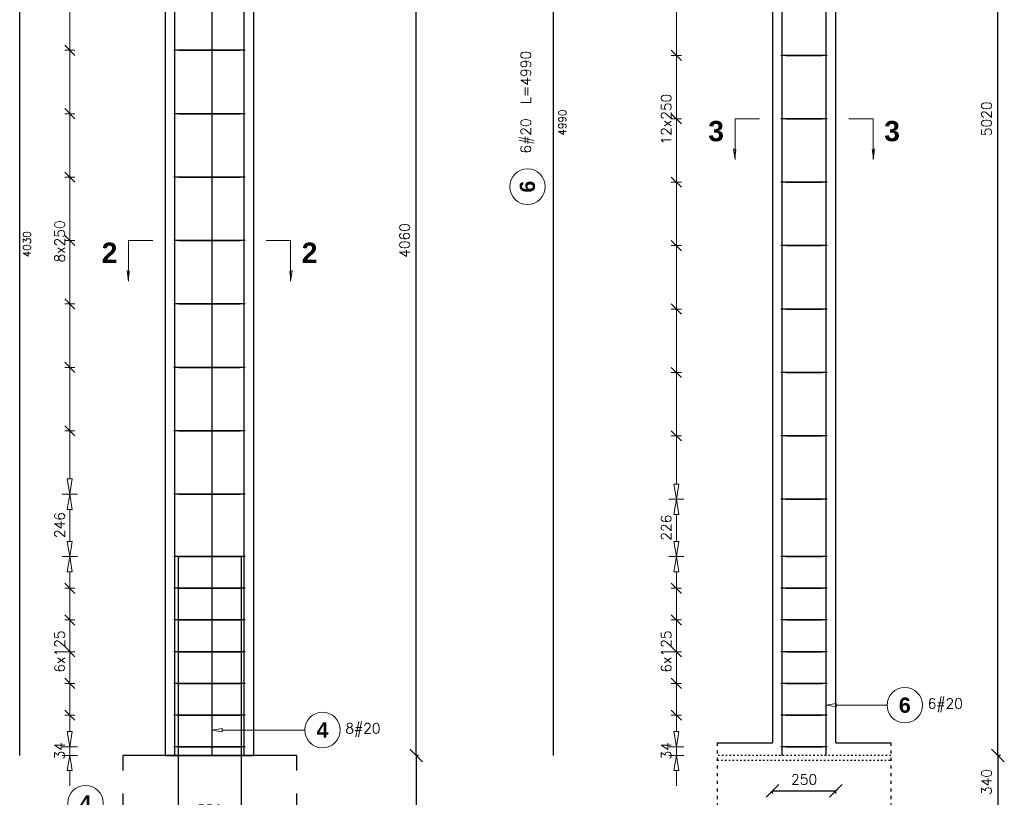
# Model space of a CAD drawing. Header units: millimetres. Extents: x -62590 to 46238, y 147773 to 522018.
# Tile 7 of 93: x 5714 to 9595, y 234716 to 237782. Entities that reach past the tile are written whole.
import ezdxf

# ---------------------------------------------------------------- set-up
doc = ezdxf.new("R2010")
doc.units = ezdxf.units.MM
doc.linetypes.add('ACAD_ISO03W100', pattern=[30, 12, -18])
for name, color, linetype in [('AutoCAD_Structural_Detailing_deskowanie', 2, 'Continuous'), ('AutoCAD_Structural_Detailing_kształt pręta', 7, 'Continuous'), ('AutoCAD_Structural_Detailing_opis kształtu pręta', 7, 'Continuous'), ('AutoCAD_Structural_Detailing_opis rozkładu', 7, 'Continuous'), ('AutoCAD_Structural_Detailing_pręt wyrzucony', 7, 'Continuous'), ('AutoCAD_Structural_Detailing_rozkład pręta', 7, 'Continuous'), ('AutoCAD_Structural_Detailing_symbole graficzne', 7, 'Continuous'), ('e-cad_cienkie', 1, 'Continuous')]:
    doc.layers.add(name, color=color, linetype=linetype)
doc.styles.add('style1', font='simplex.shx')
doc.styles.add('style3', font='arialbd.ttf')
doc.styles.add('style5', font='arialbd.ttf')
doc.dimstyles.new('RBCT DIM 20', dxfattribs={"dimtxt": 40, "dimasz": 50, "dimexe": 2.5, "dimexo": 150, "dimgap": 25, "dimtad": 1, "dimdec": 0, "dimzin": 1, "dimtxsty": 'style1', "dimblk": 'OBLIQUE', "dimcen": 50, "dimclrd": 8, "dimclre": 8, "dimclrt": 2, "dimadec": 0, "dimazin": 0, "dimtfac": 1, "dimtdec": 0, "dimtmove": 0, "dimatfit": 3, "dimfxl": 1, "dimarcsym": 0})

# ---------------------------------------------------------------- blocks, each defined once
blk = doc.blocks.new('_Oblique')
at = {"color": 0, "linetype": 'ByBlock', "lineweight": -2}
blk.add_line((-0.5, -0.5), (0.5, 0.5), dxfattribs=at)
blk = doc.blocks.new('*D268')
at = {"layer": 'AutoCAD_Structural_Detailing_deskowanie', "color": 8, "lineweight": -2}
for p, q in [((7276.6, 234881.6), (7276.6, 238941.6)), ((7286.6, 238941.6), (7279.1, 238941.6)), ((7286.6, 234881.6), (7279.1, 234881.6))]:
    blk.add_line(p, q, dxfattribs=at)
at = {"layer": 'Defpoints', "color": 0, "ltscale": 40}
for p in [(7136.6, 238941.6), (7276.6, 238941.6), (7136.6, 234881.6)]:
    blk.add_point(p, dxfattribs=at)
at = {"layer": 'AutoCAD_Structural_Detailing_deskowanie', "color": 8, "lineweight": -2, "ltscale": 40, "xscale": 50, "yscale": 50, "zscale": 50}
for p, rotation in [((7276.6, 238941.6), 90), ((7276.6, 234881.6), 270)]:
    blk.add_blockref('_Oblique', p, dxfattribs=dict(at, rotation=rotation))
at = {"layer": 'AutoCAD_Structural_Detailing_deskowanie', "color": 2, "ltscale": 40, "insert": (7231.6, 236911.6), "char_height": 40, "attachment_point": 5, "rotation": 90, "style": 'style1'}
blk.add_mtext('4060', dxfattribs=at)
blk = doc.blocks.new('*D269')
at = {"layer": 'AutoCAD_Structural_Detailing_deskowanie', "color": 8, "lineweight": -2}
for p, q in [((6287.6, 234621.6), (6637.6, 234621.6)), ((6287.6, 234611.6), (6287.6, 234619.1)), ((6637.6, 234611.6), (6637.6, 234619.1))]:
    blk.add_line(p, q, dxfattribs=at)
at = {"layer": 'Defpoints', "color": 0, "ltscale": 40}
for p in [(6287.6, 234761.6), (6637.6, 234761.6), (6637.6, 234621.6)]:
    blk.add_point(p, dxfattribs=at)
at = {"layer": 'AutoCAD_Structural_Detailing_deskowanie', "color": 8, "lineweight": -2, "ltscale": 40, "xscale": 50, "yscale": 50, "zscale": 50, "rotation": 180}
blk.add_blockref('_Oblique', (6287.6, 234621.6), dxfattribs=at)
at = {"layer": 'AutoCAD_Structural_Detailing_deskowanie', "color": 8, "lineweight": -2, "ltscale": 40, "xscale": 50, "yscale": 50, "zscale": 50}
blk.add_blockref('_Oblique', (6637.6, 234621.6), dxfattribs=at)
at = {"layer": 'AutoCAD_Structural_Detailing_deskowanie', "color": 2, "ltscale": 40, "insert": (6462.6, 234666.6), "char_height": 40, "attachment_point": 5, "style": 'style1'}
blk.add_mtext('350', dxfattribs=at)
blk = doc.blocks.new('*D272')
at = {"layer": 'AutoCAD_Structural_Detailing_deskowanie', "color": 8, "lineweight": -2}
for p, q in [((9569.8, 234881.6), (9569.8, 239901.6)), ((9579.8, 239901.6), (9572.3, 239901.6)), ((9579.8, 234881.6), (9572.3, 234881.6))]:
    blk.add_line(p, q, dxfattribs=at)
at = {"layer": 'Defpoints', "color": 0, "ltscale": 40}
for p in [(9429.8, 239901.6), (9569.8, 239901.6), (9429.8, 234881.6)]:
    blk.add_point(p, dxfattribs=at)
at = {"layer": 'AutoCAD_Structural_Detailing_deskowanie', "color": 8, "lineweight": -2, "ltscale": 40, "xscale": 50, "yscale": 50, "zscale": 50}
for p, rotation in [((9569.8, 239901.6), 90), ((9569.8, 234881.6), 270)]:
    blk.add_blockref('_Oblique', p, dxfattribs=dict(at, rotation=rotation))
at = {"layer": 'AutoCAD_Structural_Detailing_deskowanie', "color": 2, "ltscale": 40, "insert": (9524.8, 237391.6), "char_height": 40, "attachment_point": 5, "rotation": 90, "style": 'style1'}
blk.add_mtext('5020', dxfattribs=at)
blk = doc.blocks.new('*D273')
at = {"layer": 'AutoCAD_Structural_Detailing_deskowanie', "color": 8, "lineweight": -2}
for p, q in [((8680.7, 234741.6), (8930.7, 234741.6)), ((8680.7, 234731.6), (8680.7, 234739.1)), ((8930.7, 234731.6), (8930.7, 234739.1))]:
    blk.add_line(p, q, dxfattribs=at)
at = {"layer": 'Defpoints', "color": 0, "ltscale": 40}
for p in [(8680.7, 234881.6), (8930.7, 234881.6), (8930.7, 234741.6)]:
    blk.add_point(p, dxfattribs=at)
at = {"layer": 'AutoCAD_Structural_Detailing_deskowanie', "color": 8, "lineweight": -2, "ltscale": 40, "xscale": 50, "yscale": 50, "zscale": 50, "rotation": 180}
blk.add_blockref('_Oblique', (8680.7, 234741.6), dxfattribs=at)
at = {"layer": 'AutoCAD_Structural_Detailing_deskowanie', "color": 8, "lineweight": -2, "ltscale": 40, "xscale": 50, "yscale": 50, "zscale": 50}
blk.add_blockref('_Oblique', (8930.7, 234741.6), dxfattribs=at)
at = {"layer": 'AutoCAD_Structural_Detailing_deskowanie', "color": 2, "ltscale": 40, "insert": (8805.7, 234786.6), "char_height": 40, "attachment_point": 5, "style": 'style1'}
blk.add_mtext('250', dxfattribs=at)
blk = doc.blocks.new('*D289')
at = {"layer": 'Defpoints', "color": 0, "ltscale": 40}
for p in [(7136.6, 234881.6), (6804.7, 233581.6), (7276.6, 233581.6)]:
    blk.add_point(p, dxfattribs=at)
at = {"layer": 'e-cad_cienkie', "color": 8, "linetype": 'ByBlock', "lineweight": -2, "ltscale": 40}
for p, q in [((7276.6, 234881.6), (7276.6, 233581.6)), ((7286.6, 234881.6), (7279.1, 234881.6)), ((6954.7, 233581.6), (7279.1, 233581.6))]:
    blk.add_line(p, q, dxfattribs=at)
at = {"layer": 'e-cad_cienkie', "color": 8, "lineweight": -2, "ltscale": 40, "xscale": 50, "yscale": 50, "zscale": 50}
for p, rotation in [((7276.6, 234881.6), 90), ((7276.6, 233581.6), 270)]:
    blk.add_blockref('_Oblique', p, dxfattribs=dict(at, rotation=rotation))
at = {"layer": 'e-cad_cienkie', "color": 2, "ltscale": 40, "insert": (7231.6, 233916.8), "char_height": 40, "attachment_point": 5, "rotation": 90, "style": 'style1'}
blk.add_mtext('1300', dxfattribs=at)
blk = doc.blocks.new('*D255')
at = {"layer": 'Defpoints', "color": 0, "ltscale": 40}
for p in [(9429.8, 234881.6), (9147.8, 234541.6), (9569.8, 234541.6)]:
    blk.add_point(p, dxfattribs=at)
at = {"layer": 'e-cad_cienkie', "color": 8, "linetype": 'ByBlock', "lineweight": -2, "ltscale": 40}
for p, q in [((9569.8, 234881.6), (9569.8, 234541.6)), ((9579.8, 234881.6), (9572.3, 234881.6)), ((9297.8, 234541.6), (9572.3, 234541.6))]:
    blk.add_line(p, q, dxfattribs=at)
at = {"layer": 'e-cad_cienkie', "color": 8, "lineweight": -2, "ltscale": 40, "xscale": 50, "yscale": 50, "zscale": 50}
for p, rotation in [((9569.8, 234881.6), 90), ((9569.8, 234541.6), 270)]:
    blk.add_blockref('_Oblique', p, dxfattribs=dict(at, rotation=rotation))
at = {"layer": 'e-cad_cienkie', "color": 2, "ltscale": 40, "insert": (9524.8, 234776.7), "char_height": 40, "attachment_point": 5, "rotation": 90, "style": 'style1'}
blk.add_mtext('340', dxfattribs=at)

msp = doc.modelspace()

# ---------------------------------------------------------------- hatches: boundary and pattern name
at = {"layer": 'AutoCAD_Structural_Detailing_symbole graficzne', "linetype": 'Continuous', "lineweight": 0}
for points in [[(8533.6, 237231.6), (8533.6, 237271.6), (8539.3, 237271.6)], [(9077.9, 237231.6), (9077.9, 237271.6), (9072.2, 237271.6)], [(6143, 236751.6), (6143, 236791.6), (6148.7, 236791.6)], [(6782.2, 236751.6), (6782.2, 236791.6), (6776.5, 236791.6)]]:
    msp.add_hatch(color=7, dxfattribs=at).paths.add_polyline_path(points, flags=0)

# ---------------------------------------------------------------- linework, layer by layer
at = {"layer": 'AutoCAD_Structural_Detailing_deskowanie', "color": 2, "linetype": 'Continuous'}
for p, q in [((8680.7, 239901.6), (8680.7, 234931.6)), ((8930.7, 234931.6), (8930.7, 239901.6)), ((6287.6, 238941.6), (6287.6, 234881.6)), ((6637.6, 234881.6), (6637.6, 238941.6)), ((6287.6, 234881.6), (6637.6, 234881.6))]:
    msp.add_line(p, q, dxfattribs=at)
at = {"layer": 'AutoCAD_Structural_Detailing_deskowanie'}
for p, q in [((8463.7, 234931.6), (8680.7, 234931.6)), ((8930.7, 234931.6), (9147.8, 234931.6))]:
    msp.add_line(p, q, dxfattribs=at)
at = {"layer": 'AutoCAD_Structural_Detailing_deskowanie', "color": 8, "linetype": 'ACAD_ISO03W100'}
for p, q in [((8463.7, 234931.6), (8463.7, 234241.6)), ((9147.8, 234931.6), (9147.8, 234231.6))]:
    msp.add_line(p, q, dxfattribs=at)
at = {"layer": 'AutoCAD_Structural_Detailing_deskowanie', "color": 8, "linetype": 'ACAD_ISO03W100', "ltscale": 5}
for p, q in [((6120.5, 234881.6), (6120.5, 233581.6)), ((6804.7, 234881.6), (6804.7, 233581.6))]:
    msp.add_line(p, q, dxfattribs=at)
at = {"layer": 'AutoCAD_Structural_Detailing_deskowanie'}
msp.add_lwpolyline([(6804.7, 234881.6), (6120.5, 234881.6)], dxfattribs=at)
at = {"layer": 'AutoCAD_Structural_Detailing_deskowanie', "color": 1, "linetype": 'ACAD_ISO03W100', "ltscale": 0.5}
for points in [[(9147.8, 234881.6), (8463.7, 234881.6)], [(8463.7, 234863.1), (9147.8, 234863.1)]]:
    msp.add_lwpolyline(points, dxfattribs=at)
at = {"layer": 'AutoCAD_Structural_Detailing_kształt pręta', "color": 3}
for p, q in [((8718.7, 234881.6), (8718.7, 239871.6)), ((8892.7, 234881.6), (8892.7, 239871.6)), ((6325.6, 234881.6), (6325.6, 238911.6)), ((6472.6, 234881.6), (6472.6, 238911.6)), ((6472.6, 234881.6), (6472.6, 238911.6)), ((6599.6, 234881.6), (6599.6, 238911.6)), ((6325.6, 234881.6), (6345.6, 234881.6)), ((6327.4, 234881.6), (6347.4, 234881.6)), ((6327.4, 234881.6), (6347.4, 234881.6)), ((6452.6, 234881.6), (6472.6, 234881.6)), ((6452.6, 234881.6), (6472.6, 234881.6)), ((6577.8, 234881.6), (6597.8, 234881.6)), ((6577.8, 234881.6), (6597.8, 234881.6)), ((6579.6, 234881.6), (6599.6, 234881.6))]:
    msp.add_line(p, q, dxfattribs=at)
at = {"layer": 'AutoCAD_Structural_Detailing_opis kształtu pręta', "color": 8, "lineweight": 0}
for p, q in [((8892.7, 235079.4), (8932.7, 235086.1)), ((8932.7, 235072.7), (8892.7, 235079.4)), ((8932.7, 235072.7), (8932.7, 235086.1)), ((9132.5, 235079.4), (8932.7, 235079.4)), ((6472.6, 234981.6), (6512.6, 234988.3)), ((6512.6, 234974.9), (6472.6, 234981.6)), ((6512.6, 234974.9), (6512.6, 234988.3)), ((6837.6, 234981.6), (6512.6, 234981.6))]:
    msp.add_line(p, q, dxfattribs=at)
for centre in [(9202.5, 235079.4), (6907.6, 234981.6)]:
    msp.add_circle(centre, 70, dxfattribs=at)
at = {"layer": 'AutoCAD_Structural_Detailing_opis rozkładu', "color": 8, "lineweight": 0}
for p, q in [((8302.4, 237641.6), (8302.4, 237891.6)), ((5911.8, 237661.6), (5911.8, 237851.6)), ((5931.8, 237641.6), (5891.8, 237681.6)), ((5891.8, 237661.6), (5931.8, 237661.6)), ((5911.8, 237411.6), (5911.8, 237661.6)), ((8322.4, 237621.6), (8282.4, 237661.6)), ((8282.4, 237641.6), (8322.4, 237641.6)), ((8302.4, 237391.6), (8302.4, 237641.6)), ((5931.8, 237391.6), (5891.8, 237431.6)), ((5891.8, 237411.6), (5931.8, 237411.6)), ((5911.8, 237161.6), (5911.8, 237411.6)), ((8322.4, 237371.6), (8282.4, 237411.6)), ((8282.4, 237391.6), (8322.4, 237391.6)), ((8302.4, 237266.6), (8302.4, 237391.6)), ((8302.4, 237266.6), (8302.4, 237141.6)), ((5931.8, 237141.6), (5891.8, 237181.6)), ((5891.8, 237161.6), (5931.8, 237161.6)), ((5911.8, 236911.6), (5911.8, 237161.6)), ((8282.4, 237161.6), (8322.4, 237121.6)), ((8282.4, 237141.6), (8322.4, 237141.6)), ((8302.4, 237141.6), (8302.4, 236891.6)), ((5931.8, 236891.6), (5891.8, 236931.6)), ((5891.8, 236911.6), (5931.8, 236911.6)), ((5911.8, 236786.6), (5911.8, 236911.6)), ((8282.4, 236911.6), (8322.4, 236871.6)), ((8282.4, 236891.6), (8322.4, 236891.6)), ((8302.4, 236891.6), (8302.4, 236641.6)), ((5911.8, 236786.6), (5911.8, 236661.6)), ((5891.8, 236681.6), (5931.8, 236641.6)), ((5891.8, 236661.6), (5931.8, 236661.6)), ((5911.8, 236661.6), (5911.8, 236411.6)), ((8282.4, 236661.6), (8322.4, 236621.6)), ((8282.4, 236641.6), (8322.4, 236641.6)), ((8302.4, 236641.6), (8302.4, 236391.6)), ((5891.8, 236431.6), (5931.8, 236391.6)), ((5891.8, 236411.6), (5931.8, 236411.6)), ((5911.8, 236411.6), (5911.8, 236161.6)), ((8282.4, 236411.6), (8322.4, 236371.6)), ((8282.4, 236391.6), (8322.4, 236391.6)), ((8302.4, 236391.6), (8302.4, 236141.6)), ((5891.8, 236181.6), (5931.8, 236141.6)), ((5891.8, 236161.6), (5931.8, 236161.6)), ((5911.8, 236161.6), (5911.8, 235971.6)), ((8282.4, 236161.6), (8322.4, 236121.6)), ((8282.4, 236141.6), (8322.4, 236141.6)), ((8302.4, 236141.6), (8302.4, 235951.6)), ((5911.8, 235911.6), (5901.8, 235971.6)), ((5921.8, 235971.6), (5901.8, 235971.6)), ((5921.8, 235971.6), (5911.8, 235911.6)), ((8302.4, 235891.6), (8292.4, 235951.6)), ((8312.4, 235951.6), (8292.4, 235951.6)), ((8312.4, 235951.6), (8302.4, 235891.6)), ((5881.8, 235911.6), (5941.8, 235911.6)), ((5881.8, 235911.6), (5941.8, 235911.6)), ((5901.8, 235851.6), (5911.8, 235911.6)), ((5911.8, 235911.6), (5921.8, 235851.6)), ((8272.4, 235891.6), (8332.4, 235891.6)), ((8272.4, 235891.6), (8332.4, 235891.6)), ((8292.4, 235831.6), (8302.4, 235891.6)), ((8302.4, 235891.6), (8312.4, 235831.6)), ((5901.8, 235851.6), (5921.8, 235851.6)), ((5911.8, 235788.6), (5911.8, 235851.6)), ((8292.4, 235831.6), (8312.4, 235831.6)), ((8302.4, 235778.6), (8302.4, 235831.6)), ((5911.8, 235788.6), (5911.8, 235725.6)), ((8302.4, 235778.6), (8302.4, 235725.6)), ((5911.8, 235665.6), (5901.8, 235725.6)), ((5921.8, 235725.6), (5901.8, 235725.6)), ((5921.8, 235725.6), (5911.8, 235665.6)), ((8302.4, 235665.6), (8292.4, 235725.6)), ((8312.4, 235725.6), (8292.4, 235725.6)), ((8312.4, 235725.6), (8302.4, 235665.6)), ((5881.8, 235665.6), (5941.8, 235665.6)), ((5881.8, 235665.6), (5941.8, 235665.6)), ((5901.8, 235605.6), (5911.8, 235665.6)), ((5911.8, 235665.6), (5921.8, 235605.6)), ((8272.4, 235665.6), (8332.4, 235665.6)), ((8272.4, 235665.6), (8332.4, 235665.6)), ((8292.4, 235605.6), (8302.4, 235665.6)), ((8302.4, 235665.6), (8312.4, 235605.6)), ((5901.8, 235605.6), (5921.8, 235605.6)), ((5911.8, 235540.6), (5911.8, 235605.6)), ((8292.4, 235605.6), (8312.4, 235605.6)), ((8302.4, 235540.6), (8302.4, 235605.6)), ((5931.8, 235520.6), (5891.8, 235560.6)), ((5891.8, 235540.6), (5931.8, 235540.6)), ((5911.8, 235415.6), (5911.8, 235540.6)), ((8322.4, 235520.6), (8282.4, 235560.6)), ((8282.4, 235540.6), (8322.4, 235540.6)), ((8302.4, 235415.6), (8302.4, 235540.6)), ((5931.8, 235395.6), (5891.8, 235435.6)), ((8322.4, 235395.6), (8282.4, 235435.6)), ((5891.8, 235415.6), (5931.8, 235415.6)), ((5911.8, 235290.6), (5911.8, 235415.6)), ((8282.4, 235415.6), (8322.4, 235415.6)), ((8302.4, 235290.6), (8302.4, 235415.6)), ((5931.8, 235270.6), (5891.8, 235310.6)), ((8322.4, 235270.6), (8282.4, 235310.6)), ((5891.8, 235290.6), (5931.8, 235290.6)), ((5911.8, 235228.1), (5911.8, 235290.6)), ((8282.4, 235290.6), (8322.4, 235290.6)), ((8302.4, 235228.1), (8302.4, 235290.6)), ((5911.8, 235228.1), (5911.8, 235165.6)), ((8302.4, 235228.1), (8302.4, 235165.6)), ((5891.8, 235185.6), (5931.8, 235145.6)), ((5891.8, 235165.6), (5931.8, 235165.6)), ((5911.8, 235165.6), (5911.8, 235040.6)), ((8282.4, 235185.6), (8322.4, 235145.6)), ((8282.4, 235165.6), (8322.4, 235165.6)), ((8302.4, 235165.6), (8302.4, 235040.6)), ((5891.8, 235060.6), (5931.8, 235020.6)), ((5891.8, 235040.6), (5931.8, 235040.6)), ((5911.8, 235040.6), (5911.8, 234975.6)), ((8282.4, 235060.6), (8322.4, 235020.6)), ((8282.4, 235040.6), (8322.4, 235040.6)), ((8302.4, 235040.6), (8302.4, 234975.6)), ((5911.8, 234915.6), (5901.8, 234975.6)), ((5921.8, 234975.6), (5901.8, 234975.6)), ((5921.8, 234975.6), (5911.8, 234915.6)), ((8302.4, 234915.6), (8292.4, 234975.6)), ((8312.4, 234975.6), (8292.4, 234975.6)), ((8312.4, 234975.6), (8302.4, 234915.6)), ((5881.8, 234915.6), (5941.8, 234915.6)), ((5941.8, 234881.6), (5881.8, 234881.6)), ((5901.8, 234821.6), (5911.8, 234881.6)), ((5911.8, 234915.6), (5911.8, 234881.6)), ((5911.8, 234881.6), (5921.8, 234821.6)), ((8272.4, 234915.6), (8332.4, 234915.6)), ((8332.4, 234881.6), (8272.4, 234881.6)), ((8292.4, 234821.6), (8302.4, 234881.6)), ((8302.4, 234915.6), (8302.4, 234881.6)), ((8302.4, 234881.6), (8312.4, 234821.6)), ((5901.8, 234821.6), (5921.8, 234821.6)), ((5911.8, 234761.6), (5911.8, 234821.6)), ((8292.4, 234821.6), (8312.4, 234821.6)), ((8302.4, 234761.6), (8302.4, 234821.6))]:
    msp.add_line(p, q, dxfattribs=at)
msp.add_circle((5973.5, 234693.7), 70, dxfattribs=at)
at = {"layer": 'AutoCAD_Structural_Detailing_pręt wyrzucony', "color": 3}
for p, q in [((7818.1, 234881.6, 53.2), (7818.1, 239871.6, 53.2)), ((5714.4, 234881.6, 140.2), (5714.4, 238911.6, 140.2))]:
    msp.add_line(p, q, dxfattribs=at)
at = {"layer": 'AutoCAD_Structural_Detailing_pręt wyrzucony', "color": 8, "lineweight": 0}
msp.add_circle((7715.6, 237124), 70, dxfattribs=at)
at = {"layer": 'AutoCAD_Structural_Detailing_rozkład pręta', "color": 3, "linetype": 'ByBlock', "lineweight": 25}
for p, q in [((6341.6, 237661.6), (6321.6, 237661.6)), ((6341.6, 237661.6), (6321.6, 237661.6)), ((6355.7, 237661.6), (6321.6, 237661.6)), ((6362.8, 237661.6), (6327.5, 237661.6)), ((6341.6, 237661.6), (6583.6, 237661.6)), ((6583.6, 237661.6), (6341.6, 237661.6)), ((6355.7, 237661.6), (6391.1, 237661.6)), ((6603.6, 237661.6), (6583.6, 237661.6)), ((6603.6, 237661.6), (6583.6, 237661.6)), ((8734.7, 237641.6), (8714.7, 237641.6)), ((8734.7, 237641.6), (8714.7, 237641.6)), ((8748.9, 237641.6), (8714.7, 237641.6)), ((8755.9, 237641.6), (8720.6, 237641.6)), ((8734.7, 237641.6), (8876.7, 237641.6)), ((8876.7, 237641.6), (8734.7, 237641.6)), ((8748.9, 237641.6), (8784.2, 237641.6)), ((8896.7, 237641.6), (8876.7, 237641.6)), ((8896.7, 237641.6), (8876.7, 237641.6)), ((6341.6, 237411.6), (6321.6, 237411.6)), ((6341.6, 237411.6), (6321.6, 237411.6)), ((6355.7, 237411.6), (6321.6, 237411.6)), ((6362.8, 237411.6), (6327.5, 237411.6)), ((6341.6, 237411.6), (6583.6, 237411.6)), ((6583.6, 237411.6), (6341.6, 237411.6)), ((6355.7, 237411.6), (6391.1, 237411.6)), ((6603.6, 237411.6), (6583.6, 237411.6)), ((6603.6, 237411.6), (6583.6, 237411.6)), ((8734.7, 237391.6), (8714.7, 237391.6)), ((8734.7, 237391.6), (8714.7, 237391.6)), ((8748.9, 237391.6), (8714.7, 237391.6)), ((8755.9, 237391.6), (8720.6, 237391.6)), ((8734.7, 237391.6), (8876.7, 237391.6)), ((8876.7, 237391.6), (8734.7, 237391.6)), ((8748.9, 237391.6), (8784.2, 237391.6)), ((8896.7, 237391.6), (8876.7, 237391.6)), ((8896.7, 237391.6), (8876.7, 237391.6)), ((6341.6, 237161.6), (6321.6, 237161.6)), ((6341.6, 237161.6), (6321.6, 237161.6)), ((6355.7, 237161.6), (6321.6, 237161.6)), ((6362.8, 237161.6), (6327.5, 237161.6)), ((6341.6, 237161.6), (6583.6, 237161.6)), ((6583.6, 237161.6), (6341.6, 237161.6)), ((6355.7, 237161.6), (6391.1, 237161.6)), ((6603.6, 237161.6), (6583.6, 237161.6)), ((6603.6, 237161.6), (6583.6, 237161.6)), ((8734.7, 237141.6), (8714.7, 237141.6)), ((8734.7, 237141.6), (8714.7, 237141.6)), ((8748.9, 237141.6), (8714.7, 237141.6)), ((8755.9, 237141.6), (8720.6, 237141.6)), ((8734.7, 237141.6), (8876.7, 237141.6)), ((8876.7, 237141.6), (8734.7, 237141.6)), ((8748.9, 237141.6), (8784.2, 237141.6)), ((8896.7, 237141.6), (8876.7, 237141.6)), ((8896.7, 237141.6), (8876.7, 237141.6)), ((6341.6, 236911.6), (6321.6, 236911.6)), ((6341.6, 236911.6), (6321.6, 236911.6)), ((6355.7, 236911.6), (6321.6, 236911.6)), ((6362.8, 236911.6), (6327.5, 236911.6)), ((6341.6, 236911.6), (6583.6, 236911.6)), ((6583.6, 236911.6), (6341.6, 236911.6)), ((6355.7, 236911.6), (6391.1, 236911.6)), ((6603.6, 236911.6), (6583.6, 236911.6)), ((6603.6, 236911.6), (6583.6, 236911.6)), ((8734.7, 236891.6), (8714.7, 236891.6)), ((8734.7, 236891.6), (8714.7, 236891.6)), ((8748.9, 236891.6), (8714.7, 236891.6)), ((8755.9, 236891.6), (8720.6, 236891.6)), ((8734.7, 236891.6), (8876.7, 236891.6)), ((8876.7, 236891.6), (8734.7, 236891.6)), ((8748.9, 236891.6), (8784.2, 236891.6)), ((8896.7, 236891.6), (8876.7, 236891.6)), ((8896.7, 236891.6), (8876.7, 236891.6)), ((6341.6, 236661.6), (6321.6, 236661.6)), ((6341.6, 236661.6), (6321.6, 236661.6)), ((6355.7, 236661.6), (6321.6, 236661.6)), ((6362.8, 236661.6), (6327.5, 236661.6)), ((6341.6, 236661.6), (6583.6, 236661.6)), ((6583.6, 236661.6), (6341.6, 236661.6)), ((6355.7, 236661.6), (6391.1, 236661.6)), ((6603.6, 236661.6), (6583.6, 236661.6)), ((6603.6, 236661.6), (6583.6, 236661.6)), ((8734.7, 236641.6), (8714.7, 236641.6)), ((8734.7, 236641.6), (8714.7, 236641.6)), ((8748.9, 236641.6), (8714.7, 236641.6)), ((8755.9, 236641.6), (8720.6, 236641.6)), ((8734.7, 236641.6), (8876.7, 236641.6)), ((8876.7, 236641.6), (8734.7, 236641.6)), ((8748.9, 236641.6), (8784.2, 236641.6)), ((8896.7, 236641.6), (8876.7, 236641.6)), ((8896.7, 236641.6), (8876.7, 236641.6)), ((6341.6, 236411.6), (6321.6, 236411.6)), ((6341.6, 236411.6), (6321.6, 236411.6)), ((6355.7, 236411.6), (6321.6, 236411.6)), ((6362.8, 236411.6), (6327.5, 236411.6)), ((6341.6, 236411.6), (6583.6, 236411.6)), ((6583.6, 236411.6), (6341.6, 236411.6)), ((6355.7, 236411.6), (6391.1, 236411.6)), ((6603.6, 236411.6), (6583.6, 236411.6)), ((6603.6, 236411.6), (6583.6, 236411.6)), ((8734.7, 236391.6), (8714.7, 236391.6)), ((8734.7, 236391.6), (8714.7, 236391.6)), ((8748.9, 236391.6), (8714.7, 236391.6)), ((8755.9, 236391.6), (8720.6, 236391.6)), ((8734.7, 236391.6), (8876.7, 236391.6)), ((8876.7, 236391.6), (8734.7, 236391.6)), ((8748.9, 236391.6), (8784.2, 236391.6)), ((8896.7, 236391.6), (8876.7, 236391.6)), ((8896.7, 236391.6), (8876.7, 236391.6)), ((6341.6, 236161.6), (6321.6, 236161.6)), ((6341.6, 236161.6), (6321.6, 236161.6)), ((6355.7, 236161.6), (6321.6, 236161.6)), ((6362.8, 236161.6), (6327.5, 236161.6)), ((6341.6, 236161.6), (6583.6, 236161.6)), ((6583.6, 236161.6), (6341.6, 236161.6)), ((6355.7, 236161.6), (6391.1, 236161.6)), ((6603.6, 236161.6), (6583.6, 236161.6)), ((6603.6, 236161.6), (6583.6, 236161.6)), ((8734.7, 236141.6), (8714.7, 236141.6)), ((8734.7, 236141.6), (8714.7, 236141.6)), ((8748.9, 236141.6), (8714.7, 236141.6)), ((8755.9, 236141.6), (8720.6, 236141.6)), ((8734.7, 236141.6), (8876.7, 236141.6)), ((8876.7, 236141.6), (8734.7, 236141.6)), ((8748.9, 236141.6), (8784.2, 236141.6)), ((8896.7, 236141.6), (8876.7, 236141.6)), ((8896.7, 236141.6), (8876.7, 236141.6)), ((6341.6, 235911.6), (6321.6, 235911.6)), ((6341.6, 235911.6), (6321.6, 235911.6)), ((6355.7, 235911.6), (6321.6, 235911.6)), ((6362.8, 235911.6), (6327.5, 235911.6)), ((6341.6, 235911.6), (6583.6, 235911.6)), ((6583.6, 235911.6), (6341.6, 235911.6)), ((6355.7, 235911.6), (6391.1, 235911.6)), ((6603.6, 235911.6), (6583.6, 235911.6)), ((6603.6, 235911.6), (6583.6, 235911.6)), ((8734.7, 235891.6), (8714.7, 235891.6)), ((8734.7, 235891.6), (8714.7, 235891.6)), ((8748.9, 235891.6), (8714.7, 235891.6)), ((8755.9, 235891.6), (8720.6, 235891.6)), ((8734.7, 235891.6), (8876.7, 235891.6)), ((8876.7, 235891.6), (8734.7, 235891.6)), ((8748.9, 235891.6), (8784.2, 235891.6)), ((8896.7, 235891.6), (8876.7, 235891.6)), ((8896.7, 235891.6), (8876.7, 235891.6)), ((6341.6, 235665.6), (6321.6, 235665.6)), ((6341.6, 235665.6), (6321.6, 235665.6)), ((6355.7, 235665.6), (6321.6, 235665.6)), ((6362.8, 235665.6), (6327.5, 235665.6)), ((6341.6, 235665.6), (6583.6, 235665.6)), ((6583.6, 235665.6), (6341.6, 235665.6)), ((6355.7, 235665.6), (6391.1, 235665.6)), ((6603.6, 235665.6), (6583.6, 235665.6)), ((6603.6, 235665.6), (6583.6, 235665.6)), ((8734.7, 235665.6), (8714.7, 235665.6)), ((8734.7, 235665.6), (8714.7, 235665.6)), ((8748.9, 235665.6), (8714.7, 235665.6)), ((8755.9, 235665.6), (8720.6, 235665.6)), ((8734.7, 235665.6), (8876.7, 235665.6)), ((8876.7, 235665.6), (8734.7, 235665.6)), ((8748.9, 235665.6), (8784.2, 235665.6)), ((8896.7, 235665.6), (8876.7, 235665.6)), ((8896.7, 235665.6), (8876.7, 235665.6)), ((6341.6, 235540.6), (6321.6, 235540.6)), ((6341.6, 235540.6), (6321.6, 235540.6)), ((6355.7, 235540.6), (6321.6, 235540.6)), ((6362.8, 235540.6), (6327.5, 235540.6)), ((6341.6, 235540.6), (6583.6, 235540.6)), ((6583.6, 235540.6), (6341.6, 235540.6)), ((6355.7, 235540.6), (6391.1, 235540.6)), ((6603.6, 235540.6), (6583.6, 235540.6)), ((6603.6, 235540.6), (6583.6, 235540.6)), ((8734.7, 235540.6), (8714.7, 235540.6)), ((8734.7, 235540.6), (8714.7, 235540.6)), ((8748.9, 235540.6), (8714.7, 235540.6)), ((8755.9, 235540.6), (8720.6, 235540.6)), ((8734.7, 235540.6), (8876.7, 235540.6)), ((8876.7, 235540.6), (8734.7, 235540.6)), ((8748.9, 235540.6), (8784.2, 235540.6)), ((8896.7, 235540.6), (8876.7, 235540.6)), ((8896.7, 235540.6), (8876.7, 235540.6)), ((6341.6, 235415.6), (6321.6, 235415.6)), ((6341.6, 235415.6), (6321.6, 235415.6)), ((6355.7, 235415.6), (6321.6, 235415.6)), ((6362.8, 235415.6), (6327.5, 235415.6)), ((6341.6, 235415.6), (6583.6, 235415.6)), ((6583.6, 235415.6), (6341.6, 235415.6)), ((6355.7, 235415.6), (6391.1, 235415.6)), ((6603.6, 235415.6), (6583.6, 235415.6)), ((6603.6, 235415.6), (6583.6, 235415.6)), ((8734.7, 235415.6), (8714.7, 235415.6)), ((8734.7, 235415.6), (8714.7, 235415.6)), ((8748.9, 235415.6), (8714.7, 235415.6)), ((8755.9, 235415.6), (8720.6, 235415.6)), ((8734.7, 235415.6), (8876.7, 235415.6)), ((8876.7, 235415.6), (8734.7, 235415.6)), ((8748.9, 235415.6), (8784.2, 235415.6)), ((8896.7, 235415.6), (8876.7, 235415.6)), ((8896.7, 235415.6), (8876.7, 235415.6)), ((6341.6, 235290.6), (6321.6, 235290.6)), ((6341.6, 235290.6), (6321.6, 235290.6)), ((6355.7, 235290.6), (6321.6, 235290.6)), ((6362.8, 235290.6), (6327.5, 235290.6)), ((6341.6, 235290.6), (6583.6, 235290.6)), ((6583.6, 235290.6), (6341.6, 235290.6)), ((6355.7, 235290.6), (6391.1, 235290.6)), ((6603.6, 235290.6), (6583.6, 235290.6)), ((6603.6, 235290.6), (6583.6, 235290.6)), ((8734.7, 235290.6), (8714.7, 235290.6)), ((8734.7, 235290.6), (8714.7, 235290.6)), ((8748.9, 235290.6), (8714.7, 235290.6)), ((8755.9, 235290.6), (8720.6, 235290.6)), ((8734.7, 235290.6), (8876.7, 235290.6)), ((8876.7, 235290.6), (8734.7, 235290.6)), ((8748.9, 235290.6), (8784.2, 235290.6)), ((8896.7, 235290.6), (8876.7, 235290.6)), ((8896.7, 235290.6), (8876.7, 235290.6)), ((6341.6, 235165.6), (6321.6, 235165.6)), ((6341.6, 235165.6), (6321.6, 235165.6)), ((6355.7, 235165.6), (6321.6, 235165.6)), ((6362.8, 235165.6), (6327.5, 235165.6)), ((6341.6, 235165.6), (6583.6, 235165.6)), ((6583.6, 235165.6), (6341.6, 235165.6)), ((6355.7, 235165.6), (6391.1, 235165.6)), ((6603.6, 235165.6), (6583.6, 235165.6)), ((6603.6, 235165.6), (6583.6, 235165.6)), ((8734.7, 235165.6), (8714.7, 235165.6)), ((8734.7, 235165.6), (8714.7, 235165.6)), ((8748.9, 235165.6), (8714.7, 235165.6)), ((8755.9, 235165.6), (8720.6, 235165.6)), ((8734.7, 235165.6), (8876.7, 235165.6)), ((8876.7, 235165.6), (8734.7, 235165.6)), ((8748.9, 235165.6), (8784.2, 235165.6)), ((8896.7, 235165.6), (8876.7, 235165.6)), ((8896.7, 235165.6), (8876.7, 235165.6)), ((6341.6, 235040.6), (6321.6, 235040.6)), ((6341.6, 235040.6), (6321.6, 235040.6)), ((6355.7, 235040.6), (6321.6, 235040.6)), ((6362.8, 235040.6), (6327.5, 235040.6)), ((6341.6, 235040.6), (6583.6, 235040.6)), ((6583.6, 235040.6), (6341.6, 235040.6)), ((6355.7, 235040.6), (6391.1, 235040.6)), ((6603.6, 235040.6), (6583.6, 235040.6)), ((6603.6, 235040.6), (6583.6, 235040.6)), ((8734.7, 235040.6), (8714.7, 235040.6)), ((8734.7, 235040.6), (8714.7, 235040.6)), ((8748.9, 235040.6), (8714.7, 235040.6)), ((8755.9, 235040.6), (8720.6, 235040.6)), ((8734.7, 235040.6), (8876.7, 235040.6)), ((8876.7, 235040.6), (8734.7, 235040.6)), ((8748.9, 235040.6), (8784.2, 235040.6)), ((8896.7, 235040.6), (8876.7, 235040.6)), ((8896.7, 235040.6), (8876.7, 235040.6)), ((6341.6, 234915.6), (6321.6, 234915.6)), ((6341.6, 234915.6), (6321.6, 234915.6)), ((6355.7, 234915.6), (6321.6, 234915.6)), ((6362.8, 234915.6), (6327.5, 234915.6)), ((6341.6, 234915.6), (6583.6, 234915.6)), ((6583.6, 234915.6), (6341.6, 234915.6)), ((6355.7, 234915.6), (6391.1, 234915.6)), ((6603.6, 234915.6), (6583.6, 234915.6)), ((6603.6, 234915.6), (6583.6, 234915.6)), ((8734.7, 234915.6), (8714.7, 234915.6)), ((8734.7, 234915.6), (8714.7, 234915.6)), ((8748.9, 234915.6), (8714.7, 234915.6)), ((8755.9, 234915.6), (8720.6, 234915.6)), ((8734.7, 234915.6), (8876.7, 234915.6)), ((8876.7, 234915.6), (8734.7, 234915.6)), ((8748.9, 234915.6), (8784.2, 234915.6)), ((8896.7, 234915.6), (8876.7, 234915.6)), ((8896.7, 234915.6), (8876.7, 234915.6))]:
    msp.add_line(p, q, dxfattribs=at)
at = {"layer": 'AutoCAD_Structural_Detailing_symbole graficzne', "color": 7, "linetype": 'Continuous', "lineweight": 0}
for p, q in [((8533.6, 237391.6), (8629.6, 237391.6)), ((8533.6, 237231.6), (8533.6, 237391.6)), ((9077.9, 237391.6), (8981.9, 237391.6)), ((9077.9, 237231.6), (9077.9, 237391.6)), ((8533.6, 237271.6), (8527.9, 237271.6)), ((8533.6, 237231.6), (8527.9, 237271.6)), ((9077.9, 237271.6), (9083.6, 237271.6)), ((9077.9, 237231.6), (9083.6, 237271.6)), ((6143, 236911.6), (6239, 236911.6)), ((6143, 236751.6), (6143, 236911.6)), ((6782.2, 236911.6), (6686.2, 236911.6)), ((6782.2, 236751.6), (6782.2, 236911.6)), ((6143, 236791.6), (6137.3, 236791.6)), ((6143, 236751.6), (6137.3, 236791.6)), ((6782.2, 236791.6), (6787.9, 236791.6)), ((6782.2, 236751.6), (6787.9, 236791.6))]:
    msp.add_line(p, q, dxfattribs=at)
at = {"layer": 'e-cad_cienkie', "linetype": 'ByBlock', "ltscale": 40}
for p, q in [((6338.9, 235665.6), (6338.9, 233981.6)), ((6587.3, 235665.6), (6587.3, 233981.6))]:
    msp.add_line(p, q, dxfattribs=at)

# ---------------------------------------------------------------- texts
at = {"layer": 'AutoCAD_Structural_Detailing_opis kształtu pręta', "color": 1, "char_height": 60, "attachment_point": 5, "style": 'style3'}
for s, insert in [('6', (9202.5, 235079.4)), ('4', (6907.6, 234981.6))]:
    msp.add_mtext(s, dxfattribs=dict(at, insert=insert))
at = {"layer": 'AutoCAD_Structural_Detailing_opis kształtu pręta', "color": 2, "char_height": 40, "attachment_point": 5, "style": 'style1'}
for s, insert in [('6#20  ', (9362, 235079.4)), ('8#20  ', (7067.1, 234981.6))]:
    msp.add_mtext(s, dxfattribs=dict(at, insert=insert))
at = {"layer": 'AutoCAD_Structural_Detailing_opis rozkładu', "color": 2, "char_height": 40, "attachment_point": 7, "rotation": 90, "style": 'style1'}
for s, insert in [('12x250', (8282.4, 237289.7)), ('8x250', (5891.8, 236824.9)), ('246', (5891.8, 235738.1)), ('226', (8282.4, 235728.1)), ('6x125', (5891.8, 235207.8)), ('6x125', (8282.4, 235207.8)), ('34', (5891.8, 234865.3)), ('34', (8282.4, 234865.3))]:
    msp.add_mtext(s, dxfattribs=dict(at, insert=insert))
at = {"layer": 'AutoCAD_Structural_Detailing_opis rozkładu', "color": 1, "insert": (5973.5, 234693.7), "char_height": 60, "attachment_point": 5, "style": 'style3'}
msp.add_mtext('4', dxfattribs=at)
at = {"layer": 'AutoCAD_Structural_Detailing_pręt wyrzucony', "color": 2, "attachment_point": 5, "rotation": 90, "style": 'style1'}
for s, insert, char_height in [('6#20  L=4990', (7715.6, 237457), 40), ('4990', (7853.1, 237376.6, 53.2), 30), ('4030', (5743.1, 236897.1, 105.2), 30)]:
    msp.add_mtext(s, dxfattribs=dict(at, insert=insert, char_height=char_height))
at = {"layer": 'AutoCAD_Structural_Detailing_pręt wyrzucony', "color": 1, "insert": (7715.6, 237124), "char_height": 60, "attachment_point": 5, "rotation": 90, "style": 'style3'}
msp.add_mtext('6', dxfattribs=at)
at = {"layer": 'AutoCAD_Structural_Detailing_symbole graficzne', "color": 1, "char_height": 80, "attachment_point": 5, "style": 'style5'}
for s, insert in [('3', (8459, 237342.6)), ('3', (9152.5, 237342.6)), ('2', (6068.4, 236863.4)), ('2', (6856.8, 236863.4))]:
    msp.add_mtext(s, dxfattribs=dict(at, insert=insert))

# ---------------------------------------------------------------- dimensions: what is measured, and where the dimension line sits
at = {"layer": 'AutoCAD_Structural_Detailing_deskowanie'}
for p1, p2, picture, middle in [((9429.8, 234881.6), (9429.8, 239901.6), '*D272', (9524.8, 237391.6)), ((7136.6, 234881.6), (7136.6, 238941.6), '*D268', (7231.6, 236911.6)), ((8680.7, 234881.6), (8930.7, 234881.6), '*D273', (8805.7, 234786.6)), ((6287.6, 234761.6), (6637.6, 234761.6), '*D269', (6462.6, 234666.6))]:
    dim = msp.add_aligned_dim(p1=p1, p2=p2, distance=-140, dimstyle='RBCT DIM 20', override={"dimscale": 1, "dimtmove": 1}, dxfattribs=at)
    dim.commit()
    dim.dimension.update_dxf_attribs({"geometry": picture, "text_midpoint": middle})
at = {"layer": 'e-cad_cienkie', "color": 2, "linetype": 'ByBlock', "ltscale": 40}
for base, p1, p2, picture, middle in [((7276.6, 233581.6), (7136.6, 234881.6), (6804.7, 233581.6), '*D289', (7276.6, 233916.8)), ((9569.8, 234541.6), (9429.8, 234881.6), (9147.8, 234541.6), '*D255', (9569.8, 234776.7))]:
    dim = msp.add_linear_dim(base=base, p1=p1, p2=p2, angle=270, dimstyle='RBCT DIM 20', override={"dimtmove": 1}, dxfattribs=at)
    dim.commit()
    dim.dimension.update_dxf_attribs({"geometry": picture, "text_midpoint": middle, "dimtype": 160})

doc.saveas('drawing.dxf')
